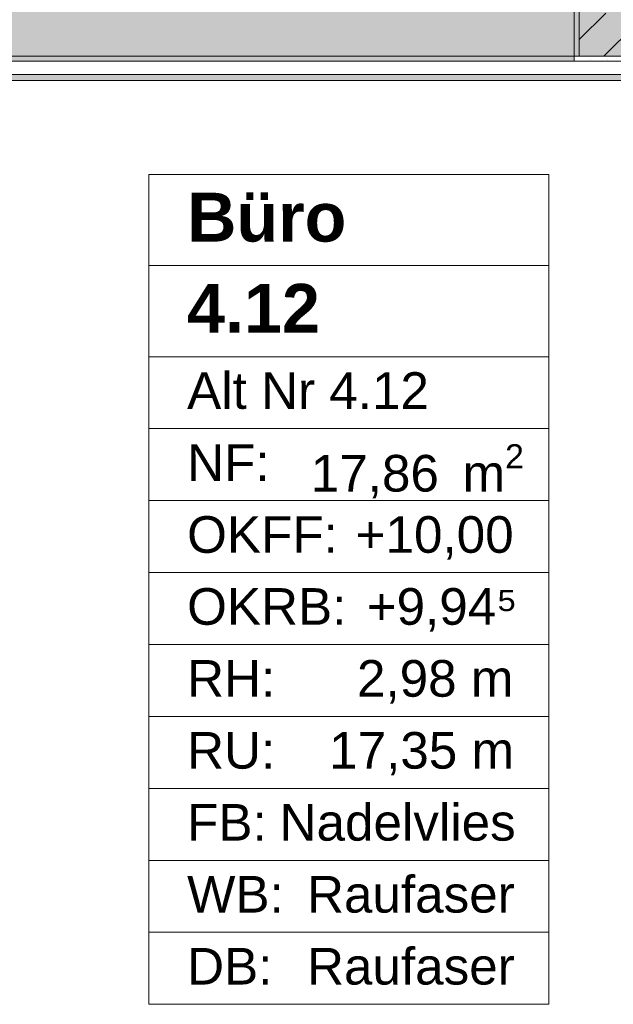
# Model space of a CAD drawing. Header units: metres. Extents: x -3.6 to 84.5, y -11 to 16.8.
# Tile 125 of 161: x 17.2 to 18.4, y 11.1 to 13.1. Entities that reach past the tile are written whole.
import ezdxf

# ---------------------------------------------------------------- set-up
doc = ezdxf.new("R2010")
doc.units = ezdxf.units.M
doc.header["$MEASUREMENT"] = 0
for name, color, linetype in [('401 - Zone.Raum_ Raumbegrenzung_ Whg.', 7, 'Continuous'), ('607 - Struktur.Stütze', 7, 'Continuous'), ('608 - Struktur.Träger', 7, 'Continuous'), ('Neubau_653 - Abdeckung.TB Verkofferung', 7, 'Continuous')]:
    doc.layers.add(name, color=color, linetype=linetype)
doc.styles.add('ERSTELLTER_STIL_1', font='txt')
doc.styles.add('ERSTELLTER_STIL_2', font='txt')
pattern_1 = [(45, (0, 0), (-0.01767767, 0.01767767), [0, -0.025])]
pattern_2 = [(45, (0, 0), (-0.0848528, 0.0848528), []), (45, (-0.04243, 0.04243), (-0.0848528, 0.0848528), [0.09, -0.03])]

msp = doc.modelspace()

# ---------------------------------------------------------------- hatches: boundary and pattern name
at = {"layer": '607 - Struktur.Stütze', "linetype": 'Continuous', "lineweight": 0, "true_color": 0x000000}
h = msp.add_hatch(dxfattribs=at)
h.set_pattern_fill('Beton__Stahlbeton_0001', color=18, style=0, pattern_type=2)
h.set_pattern_definition(pattern_2)
h.paths.add_polyline_path([(18.38, 13), (18.68, 13), (18.68, 13.45), (18.38, 13.45)])
h = msp.add_hatch(dxfattribs=at)
h.set_pattern_fill('Gips_0001', color=18, style=0, pattern_type=2)
h.set_pattern_definition(pattern_1)
h.paths.add_polyline_path([(18.37, 13.445), (18.37, 12.99), (18.45, 12.99), (18.45, 13), (18.38, 13), (18.38, 13.445)])
at = {"layer": '608 - Struktur.Träger', "linetype": 'Continuous', "lineweight": 0, "true_color": 0x000000}
h = msp.add_hatch(dxfattribs=at)
h.set_pattern_fill('Beton__Stahlbeton_0001', color=18, style=0, pattern_type=2)
h.set_pattern_definition(pattern_2)
h.paths.add_polyline_path([(15.09, 13.3), (14.78, 13.3), (14.78, 13), (15.09, 13), (18.37, 13), (18.69, 13), (21.97, 13), (22.29, 13), (25.57, 13), (25.89, 13), (29.17, 13), (29.49, 13), (32.77, 13), (33.09, 13), (36.37, 13), (36.69, 13), (39.97, 13), (40.29, 13), (43.57, 13), (43.89, 13), (47.17, 13), (47.48, 13), (47.48, 13.3), (47.17, 13.3), (43.89, 13.3), (43.57, 13.3), (40.29, 13.3), (39.97, 13.3), (36.69, 13.3), (36.37, 13.3), (33.09, 13.3), (32.77, 13.3), (29.49, 13.3), (29.17, 13.3), (25.89, 13.3), (25.57, 13.3), (22.29, 13.3), (21.97, 13.3), (18.69, 13.3), (18.37, 13.3)])
h = msp.add_hatch(dxfattribs=at)
h.set_pattern_fill('Gips_0001', color=18, style=0, pattern_type=2)
h.set_pattern_definition(pattern_1)
h.paths.add_polyline_path([(15.09, 13), (15.09, 12.99), (18.37, 12.99), (18.37, 13)])
at = {"layer": 'Neubau_653 - Abdeckung.TB Verkofferung', "linetype": 'Continuous', "lineweight": 0, "true_color": 0x000000}
h = msp.add_hatch(dxfattribs=at)
h.set_pattern_fill('Gips_0001', color=18, style=0, pattern_type=2)
h.set_pattern_definition(pattern_1)
h.paths.add_polyline_path([(15.11, 12.9505), (18.6475, 12.9505), (18.6475, 12.963), (15.11, 12.963)])

# ---------------------------------------------------------------- linework, layer by layer
at = {"layer": '401 - Zone.Raum_ Raumbegrenzung_ Whg.', "color": 7, "linetype": 'Continuous', "lineweight": 9}
for p, q in [((18.3179, 12.7583), (17.4991, 12.7583)), ((17.4991, 12.7583), (17.4991, 11.0591)), ((17.4991, 12.7583), (18.3179, 12.7583)), ((17.4991, 12.5716), (17.4991, 12.7583)), ((18.3179, 11.0591), (18.3179, 12.7583)), ((18.3179, 12.7583), (18.3179, 12.5716)), ((18.3179, 12.5716), (17.4991, 12.5716)), ((17.4991, 12.5716), (18.3179, 12.5716)), ((17.4991, 12.385), (17.4991, 12.5716)), ((18.3179, 12.5716), (18.3179, 12.385)), ((18.3179, 12.385), (17.4991, 12.385)), ((17.4991, 12.385), (18.3179, 12.385)), ((17.4991, 12.2377), (17.4991, 12.385)), ((18.3179, 12.385), (18.3179, 12.2377)), ((18.3179, 12.2377), (17.4991, 12.2377)), ((17.4991, 12.2377), (18.3179, 12.2377)), ((17.4991, 12.0904), (17.4991, 12.2377)), ((18.3179, 12.2377), (18.3179, 12.0904)), ((18.3179, 12.0904), (17.4991, 12.0904)), ((17.4991, 12.0904), (18.3179, 12.0904)), ((17.4991, 11.9431), (17.4991, 12.0904)), ((18.3179, 12.0904), (18.3179, 11.9431)), ((18.3179, 11.9431), (17.4991, 11.9431)), ((17.4991, 11.9431), (18.3179, 11.9431)), ((17.4991, 11.7958), (17.4991, 11.9431)), ((18.3179, 11.9431), (18.3179, 11.7958)), ((18.3179, 11.7958), (17.4991, 11.7958)), ((17.4991, 11.7958), (18.3179, 11.7958)), ((17.4991, 11.6484), (17.4991, 11.7958)), ((18.3179, 11.7958), (18.3179, 11.6484)), ((18.3179, 11.6484), (17.4991, 11.6484)), ((17.4991, 11.6484), (18.3179, 11.6484)), ((17.4991, 11.5011), (17.4991, 11.6484)), ((18.3179, 11.6484), (18.3179, 11.5011)), ((18.3179, 11.5011), (17.4991, 11.5011)), ((17.4991, 11.5011), (18.3179, 11.5011)), ((17.4991, 11.3538), (17.4991, 11.5011)), ((18.3179, 11.5011), (18.3179, 11.3538)), ((18.3179, 11.3538), (17.4991, 11.3538)), ((17.4991, 11.3538), (18.3179, 11.3538)), ((17.4991, 11.2065), (17.4991, 11.3538)), ((18.3179, 11.3538), (18.3179, 11.2065)), ((18.3179, 11.2065), (17.4991, 11.2065)), ((17.4991, 11.2065), (18.3179, 11.2065)), ((17.4991, 11.0591), (17.4991, 11.2065)), ((18.3179, 11.2065), (18.3179, 11.0591)), ((17.4991, 11.0591), (18.3179, 11.0591)), ((18.3179, 11.0591), (17.4991, 11.0591))]:
    msp.add_line(p, q, dxfattribs=at)
at = {"layer": '607 - Struktur.Stütze', "color": 7, "linetype": 'Continuous', "lineweight": 13, "flags": 128}
msp.add_lwpolyline([(18.38, 13), (18.68, 13), (18.68, 13.45), (18.38, 13.45)], close=True, dxfattribs=at)
at = {"layer": '607 - Struktur.Stütze', "color": 7, "linetype": 'Continuous', "lineweight": 5, "flags": 128}
msp.add_lwpolyline([(18.37, 13.445), (18.37, 12.99), (18.45, 12.99)], dxfattribs=at)
at = {"layer": '608 - Struktur.Träger', "color": 7, "linetype": 'Continuous', "lineweight": 13}
msp.add_line((14.78, 12.99), (47.48, 12.99), dxfattribs=at)
at = {"layer": '608 - Struktur.Träger', "color": 7, "linetype": 'Continuous', "lineweight": 5}
for p, q in [((18.37, 12.99), (15.09, 12.99)), ((18.37, 13), (18.37, 12.99))]:
    msp.add_line(p, q, dxfattribs=at)
at = {"layer": '608 - Struktur.Träger', "color": 7, "linetype": 'Continuous', "lineweight": 13, "flags": 128}
msp.add_lwpolyline([(47.48, 13), (47.17, 13), (43.89, 13), (43.57, 13), (40.29, 13), (39.97, 13), (36.69, 13), (36.37, 13), (33.09, 13), (32.77, 13), (29.49, 13), (29.17, 13), (25.89, 13), (25.57, 13), (22.29, 13), (21.97, 13), (18.69, 13), (18.37, 13), (15.09, 13), (14.78, 13)], dxfattribs=at)
at = {"layer": 'Neubau_653 - Abdeckung.TB Verkofferung', "color": 1, "linetype": 'Continuous', "lineweight": 5}
for p, q in [((18.6475, 12.99), (15.11, 12.99)), ((18.6475, 12.963), (15.11, 12.963)), ((18.6475, 12.9505), (15.11, 12.9505))]:
    msp.add_line(p, q, dxfattribs=at)
at = {"layer": 'Neubau_653 - Abdeckung.TB Verkofferung', "color": 1, "linetype": 'Continuous', "lineweight": 9}
msp.add_line((15.11, 12.9505), (21.885, 12.9505), dxfattribs=at)

# ---------------------------------------------------------------- texts
at = {"layer": '401 - Zone.Raum_ Raumbegrenzung_ Whg.', "color": 7, "lineweight": 9, "attachment_point": 1}
for s, insert, char_height, style in [('\\A1;{\\pqj;\\pt0;\\fArial|b1|i0|c0|p38;}', (18.2394, 12.7435), 0.1, 'ERSTELLTER_STIL_1'), ('\\A1;{\\pqj;\\pt0;\\fArial|b1|i0|c0|p38;Büro}', (17.5776, 12.7207), 0.1, 'ERSTELLTER_STIL_1'), ('\\A1;{\\pqj;\\pt0;\\fArial|b1|i0|c0|p38;}', (18.2394, 12.5569), 0.1, 'ERSTELLTER_STIL_1'), ('\\A1;{\\pql;\\pt0;\\fArial|b1|i0|c0|p38;4.12}', (17.5776, 12.5341), 0.1, 'ERSTELLTER_STIL_1'), ('\\A1;{\\pqj;\\pt0;\\fArial|b0|i0|c0|p38;Alt Nr 4.12}', (17.5776, 12.3532), 0.075, 'ERSTELLTER_STIL_2'), ('\\A1;{\\pqj;\\pt0;\\fArial|b0|i0|c0|p38;}', (18.2394, 12.3703), 0.075, 'ERSTELLTER_STIL_2'), ('\\A1;{\\pqj;\\pt0;\\fArial|b0|i0|c0|p38;NF: }', (17.5776, 12.2058), 0.075, 'ERSTELLTER_STIL_2'), ('\\A1;{\\pql;\\pt0,0.05;\\fArial|b0|i0|c0|p38;17,86\\fArial|b0|i0|c0|p38;\\A1{\\H.66x;\\S^  ;}\\fArial|b0|i0|c0|p38; m\\fArial|b0|i0|c0|p38;\\A1{\\H.66x;\\S2^  ;}}', (17.8308, 12.2058), 0.075, 'ERSTELLTER_STIL_2'), ('\\A1;{\\pqj;\\pt0;\\fArial|b0|i0|c0|p38;OKFF: }', (17.5776, 12.0585), 0.075, 'ERSTELLTER_STIL_2'), ('\\A1;{\\pqj;\\pt0;\\fArial|b0|i0|c0|p38;+10,00}', (17.9226, 12.0585), 0.075, 'ERSTELLTER_STIL_2'), ('\\A1;{\\pqj;\\pt0;\\fArial|b0|i0|c0|p38;+9,94⁵}', (17.9452, 11.9112), 0.075, 'ERSTELLTER_STIL_2'), ('\\A1;{\\pqj;\\pt0;\\fArial|b0|i0|c0|p38;OKRB: }', (17.5776, 11.9112), 0.075, 'ERSTELLTER_STIL_2'), ('\\A1;{\\pqj;\\pt0;\\fArial|b0|i0|c0|p38;RH: }', (17.5776, 11.7639), 0.075, 'ERSTELLTER_STIL_2'), ('\\A1;{\\pqj;\\pt0;\\fArial|b0|i0|c0|p38;2,98 m}', (17.9253, 11.7639), 0.075, 'ERSTELLTER_STIL_2'), ('\\A1;{\\pqj;\\pt0;\\fArial|b0|i0|c0|p38;RU: }', (17.5776, 11.6166), 0.075, 'ERSTELLTER_STIL_2'), ('\\A1;{\\pqj;\\pt0;\\fArial|b0|i0|c0|p38;17,35 m}', (17.8684, 11.6166), 0.075, 'ERSTELLTER_STIL_2'), ('\\A1;{\\pqj;\\pt0;\\fArial|b0|i0|c0|p38;Nadelvlies}', (17.7669, 11.4692), 0.075, 'ERSTELLTER_STIL_2'), ('\\A1;{\\pqj;\\pt0;\\fArial|b0|i0|c0|p38;FB: }', (17.5776, 11.4692), 0.075, 'ERSTELLTER_STIL_2'), ('\\A1;{\\pqj;\\pt0;\\fArial|b0|i0|c0|p38;Raufaser}', (17.8231, 11.3219), 0.075, 'ERSTELLTER_STIL_2'), ('\\A1;{\\pqj;\\pt0;\\fArial|b0|i0|c0|p38;WB: }', (17.5776, 11.3219), 0.075, 'ERSTELLTER_STIL_2'), ('\\A1;{\\pqj;\\pt0;\\fArial|b0|i0|c0|p38;DB: }', (17.5776, 11.1746), 0.075, 'ERSTELLTER_STIL_2'), ('\\A1;{\\pqj;\\pt0;\\fArial|b0|i0|c0|p38;Raufaser}', (17.8231, 11.1746), 0.075, 'ERSTELLTER_STIL_2')]:
    msp.add_mtext(s, dxfattribs=dict(at, insert=insert, char_height=char_height, style=style))

doc.saveas('drawing.dxf')
